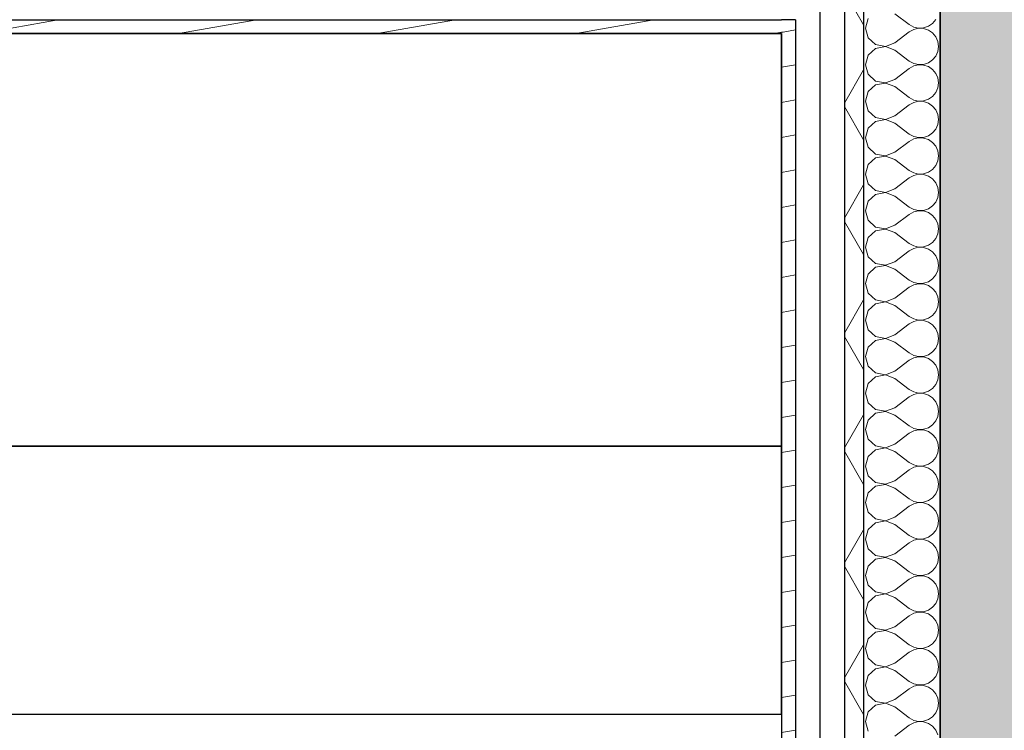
# Model space of a CAD drawing. Header units: millimetres. Extents: x -63554 to 200, y -19084 to 40052.
# Tile 84 of 120: x -45762 to -44477, y 4584 to 5511. Entities that reach past the tile are written whole.
import ezdxf

# ---------------------------------------------------------------- set-up
doc = ezdxf.new("R2010")
doc.units = ezdxf.units.MM
doc.header["$MEASUREMENT"] = 0
doc.linetypes.add('Dotted', pattern=[317.499995, 0, -317.499995])
for name, color, linetype in [('1241_Välisseinad', 7, 'Continuous'), ('New_014_Ruumi netopind', 7, 'Continuous'), ('New_1311_Vaheseinad', 7, 'Continuous'), ('New_1321_Põranda kattetarindid', 7, 'Continuous'), ('New_1327_Ruumide eripinnad', 7, 'Continuous')]:
    doc.layers.add(name, color=color, linetype=linetype)
for name, color, linetype, lineweight in [('1241_Välisseinad_Pen_No__101', 252, 'Continuous', 13), ('1241_Välisseinad_Pen_No__41', 7, 'Continuous', 25), ('New_1311_Vaheseinad_Pen_No__101', 252, 'Continuous', 13), ('New_1311_Vaheseinad_Pen_No__41', 7, 'Continuous', 25), ('New_1321_Põranda kattetarindid_Pen_No__41', 7, 'Continuous', 25), ('New_1327_Ruumide eripinnad_Pen_No__41', 7, 'Continuous', 25)]:
    doc.layers.add(name, color=color, linetype=linetype, lineweight=lineweight)
pattern_1 = [(10, (0, 0), (-7.814168, 44.316348), [])]

# ---------------------------------------------------------------- blocks, each defined once
blk = doc.blocks.new('Slab_165_1', base_point=(-48040, 210))
at = {"layer": 'New_1321_Põranda kattetarindid_Pen_No__41', "color": 7, "linetype": 'Dotted', "lineweight": 25, "flags": 128}
blk.add_lwpolyline([(-48040, 210), (-44560.6, 210), (-44560.6, 5699.8), (-48040, 5699.8)], close=True, dxfattribs=at)
blk = doc.blocks.new('Slab_182_1', base_point=(-47933, 4604.8))
at = {"layer": 'New_1327_Ruumide eripinnad_Pen_No__41', "color": 7, "linetype": 'Continuous', "lineweight": 25, "flags": 128}
blk.add_lwpolyline([(-47933, 4604.8), (-44767.6, 4604.8), (-44767.6, 4954.8), (-47933, 4954.8)], close=True, dxfattribs=at)
blk = doc.blocks.new('Slab_183_1', base_point=(-47933, 4954.8))
at = {"layer": 'New_1327_Ruumide eripinnad_Pen_No__41', "color": 7, "linetype": 'Continuous', "lineweight": 25, "flags": 128}
blk.add_lwpolyline([(-47933, 4954.8), (-44767.6, 4954.8), (-44767.6, 5493), (-47933, 5493)], close=True, dxfattribs=at)
blk = doc.blocks.new('*X810')
at = {"layer": 'New_1311_Vaheseinad_Pen_No__101', "color": 252, "linetype": 'Continuous', "lineweight": 13}
for p, q in [((-44654.6, 5512.5), (-44658.2, 5500)), ((-44620.1, 5519), (-44601, 5504.8)), ((-44658.2, 5500), (-44654.6, 5487.5)), ((-44601, 5504.8), (-44595.3, 5501.6)), ((-44595.3, 5501.6), (-44588.9, 5500.1)), ((-44588.9, 5499.9), (-44595.3, 5498.4)), ((-44588.9, 5500.1), (-44582.3, 5500.4)), ((-44582.3, 5499.6), (-44588.9, 5499.9)), ((-44582.3, 5500.4), (-44576.1, 5502.5)), ((-44576.1, 5497.5), (-44582.3, 5499.6)), ((-44576.1, 5502.5), (-44570.7, 5506.2)), ((-44570.7, 5506.2), (-44566.5, 5511.3)), ((-44654.6, 5487.5), (-44645, 5478.7)), ((-44620.1, 5481), (-44601, 5495.2)), ((-44595.3, 5498.4), (-44601, 5495.2)), ((-44570.7, 5493.8), (-44576.1, 5497.5)), ((-44566.5, 5488.7), (-44570.7, 5493.8)), ((-44563.8, 5482.7), (-44566.5, 5488.7)), ((-44645, 5478.7), (-44632.2, 5476.3)), ((-44632.2, 5476.1), (-44645, 5473.7)), ((-44632.2, 5476.3), (-44620.1, 5481)), ((-44620.1, 5471.4), (-44632.2, 5476.1)), ((-44562.9, 5476.2), (-44563.8, 5482.7)), ((-44563.8, 5469.7), (-44562.9, 5476.2)), ((-44654.6, 5464.9), (-44658.2, 5452.4)), ((-44645, 5473.7), (-44654.6, 5464.9)), ((-44620.1, 5471.4), (-44601, 5457.1)), ((-44570.7, 5458.6), (-44566.5, 5463.7)), ((-44566.5, 5463.7), (-44563.8, 5469.7)), ((-44658.2, 5452.4), (-44654.6, 5439.9)), ((-44601, 5457.1), (-44595.3, 5454)), ((-44595.3, 5450.8), (-44601, 5447.6)), ((-44595.3, 5454), (-44588.9, 5452.5)), ((-44588.9, 5452.3), (-44595.3, 5450.8)), ((-44588.9, 5452.5), (-44582.3, 5452.8)), ((-44582.3, 5452), (-44588.9, 5452.3)), ((-44582.3, 5452.8), (-44576.1, 5454.9)), ((-44576.1, 5449.9), (-44582.3, 5452)), ((-44576.1, 5454.9), (-44570.7, 5458.6)), ((-44570.7, 5446.1), (-44576.1, 5449.9)), ((-44654.6, 5439.9), (-44645, 5431.1)), ((-44620.1, 5433.3), (-44601, 5447.6)), ((-44566.5, 5441.1), (-44570.7, 5446.1)), ((-44563.8, 5435.1), (-44566.5, 5441.1)), ((-44645, 5426.1), (-44654.6, 5417.3)), ((-44645, 5431.1), (-44632.2, 5428.7)), ((-44632.2, 5428.5), (-44645, 5426.1)), ((-44632.2, 5428.7), (-44620.1, 5433.3)), ((-44620.1, 5423.8), (-44632.2, 5428.5)), ((-44620.1, 5423.8), (-44601, 5409.5)), ((-44562.9, 5428.6), (-44563.8, 5435.1)), ((-44563.8, 5422.1), (-44562.9, 5428.6)), ((-44654.6, 5417.3), (-44658.2, 5404.8)), ((-44601, 5409.5), (-44595.3, 5406.3)), ((-44576.1, 5407.3), (-44570.7, 5411)), ((-44570.7, 5411), (-44566.5, 5416.1)), ((-44566.5, 5416.1), (-44563.8, 5422.1)), ((-44658.2, 5404.8), (-44654.6, 5392.2)), ((-44620.1, 5385.7), (-44601, 5400)), ((-44595.3, 5403.2), (-44601, 5400)), ((-44595.3, 5406.3), (-44588.9, 5404.9)), ((-44588.9, 5404.7), (-44595.3, 5403.2)), ((-44588.9, 5404.9), (-44582.3, 5405.2)), ((-44582.3, 5404.3), (-44588.9, 5404.7)), ((-44582.3, 5405.2), (-44576.1, 5407.3)), ((-44576.1, 5402.2), (-44582.3, 5404.3)), ((-44570.7, 5398.5), (-44576.1, 5402.2)), ((-44566.5, 5393.5), (-44570.7, 5398.5)), ((-44654.6, 5392.2), (-44645, 5383.5)), ((-44632.2, 5381), (-44620.1, 5385.7)), ((-44563.8, 5387.5), (-44566.5, 5393.5)), ((-44562.9, 5381), (-44563.8, 5387.5)), ((-44645, 5378.4), (-44654.6, 5369.7)), ((-44645, 5383.5), (-44632.2, 5381)), ((-44632.2, 5380.9), (-44645, 5378.4)), ((-44620.1, 5376.2), (-44632.2, 5380.9)), ((-44620.1, 5376.2), (-44601, 5361.9)), ((-44566.5, 5368.4), (-44563.8, 5374.4)), ((-44563.8, 5374.4), (-44562.9, 5381)), ((-44654.6, 5369.7), (-44658.2, 5357.1)), ((-44601, 5361.9), (-44595.3, 5358.7)), ((-44595.3, 5358.7), (-44588.9, 5357.2)), ((-44582.3, 5357.6), (-44576.1, 5359.7)), ((-44576.1, 5359.7), (-44570.7, 5363.4)), ((-44570.7, 5363.4), (-44566.5, 5368.4)), ((-44658.2, 5357.1), (-44654.6, 5344.6)), ((-44620.1, 5338.1), (-44601, 5352.4)), ((-44595.3, 5355.6), (-44601, 5352.4)), ((-44588.9, 5357), (-44595.3, 5355.6)), ((-44588.9, 5357.2), (-44582.3, 5357.6)), ((-44582.3, 5356.7), (-44588.9, 5357)), ((-44576.1, 5354.6), (-44582.3, 5356.7)), ((-44570.7, 5350.9), (-44576.1, 5354.6)), ((-44566.5, 5345.9), (-44570.7, 5350.9)), ((-44563.8, 5339.8), (-44566.5, 5345.9)), ((-44654.6, 5344.6), (-44645, 5335.8)), ((-44645, 5335.8), (-44632.2, 5333.4)), ((-44632.2, 5333.2), (-44645, 5330.8)), ((-44632.2, 5333.4), (-44620.1, 5338.1)), ((-44620.1, 5328.6), (-44632.2, 5333.2)), ((-44562.9, 5333.3), (-44563.8, 5339.8)), ((-44563.8, 5326.8), (-44562.9, 5333.3)), ((-44654.6, 5322), (-44658.2, 5309.5)), ((-44645, 5330.8), (-44654.6, 5322)), ((-44620.1, 5328.6), (-44601, 5314.3)), ((-44570.7, 5315.8), (-44566.5, 5320.8)), ((-44566.5, 5320.8), (-44563.8, 5326.8)), ((-44658.2, 5309.5), (-44654.6, 5297)), ((-44601, 5314.3), (-44595.3, 5311.1)), ((-44595.3, 5307.9), (-44601, 5304.8)), ((-44595.3, 5311.1), (-44588.9, 5309.6)), ((-44588.9, 5309.4), (-44595.3, 5307.9)), ((-44588.9, 5309.6), (-44582.3, 5309.9)), ((-44582.3, 5309.1), (-44588.9, 5309.4)), ((-44582.3, 5309.9), (-44576.1, 5312)), ((-44576.1, 5307), (-44582.3, 5309.1)), ((-44576.1, 5312), (-44570.7, 5315.8)), ((-44570.7, 5303.3), (-44576.1, 5307)), ((-44654.6, 5297), (-44645, 5288.2)), ((-44620.1, 5290.5), (-44601, 5304.8)), ((-44566.5, 5298.2), (-44570.7, 5303.3)), ((-44563.8, 5292.2), (-44566.5, 5298.2)), ((-44645, 5283.2), (-44654.6, 5274.4)), ((-44645, 5288.2), (-44632.2, 5285.8)), ((-44632.2, 5285.6), (-44645, 5283.2)), ((-44632.2, 5285.8), (-44620.1, 5290.5)), ((-44620.1, 5281), (-44632.2, 5285.6)), ((-44562.9, 5285.7), (-44563.8, 5292.2)), ((-44563.8, 5279.2), (-44562.9, 5285.7)), ((-44654.6, 5274.4), (-44658.2, 5261.9)), ((-44620.1, 5281), (-44601, 5266.7)), ((-44570.7, 5268.1), (-44566.5, 5273.2)), ((-44566.5, 5273.2), (-44563.8, 5279.2)), ((-44658.2, 5261.9), (-44654.6, 5249.4)), ((-44620.1, 5242.9), (-44601, 5257.1)), ((-44601, 5266.7), (-44595.3, 5263.5)), ((-44595.3, 5260.3), (-44601, 5257.1)), ((-44595.3, 5263.5), (-44588.9, 5262)), ((-44588.9, 5261.8), (-44595.3, 5260.3)), ((-44588.9, 5262), (-44582.3, 5262.3)), ((-44582.3, 5261.5), (-44588.9, 5261.8)), ((-44582.3, 5262.3), (-44576.1, 5264.4)), ((-44576.1, 5259.4), (-44582.3, 5261.5)), ((-44576.1, 5264.4), (-44570.7, 5268.1)), ((-44570.7, 5255.7), (-44576.1, 5259.4)), ((-44566.5, 5250.6), (-44570.7, 5255.7)), ((-44654.6, 5249.4), (-44645, 5240.6)), ((-44632.2, 5238.2), (-44620.1, 5242.9)), ((-44563.8, 5244.6), (-44566.5, 5250.6)), ((-44562.9, 5238.1), (-44563.8, 5244.6)), ((-44645, 5235.6), (-44654.6, 5226.8)), ((-44645, 5240.6), (-44632.2, 5238.2)), ((-44632.2, 5238), (-44645, 5235.6)), ((-44620.1, 5233.3), (-44632.2, 5238)), ((-44620.1, 5233.3), (-44601, 5219)), ((-44566.5, 5225.6), (-44563.8, 5231.6)), ((-44563.8, 5231.6), (-44562.9, 5238.1)), ((-44654.6, 5226.8), (-44658.2, 5214.3)), ((-44601, 5219), (-44595.3, 5215.9)), ((-44582.3, 5214.7), (-44576.1, 5216.8)), ((-44576.1, 5216.8), (-44570.7, 5220.5)), ((-44570.7, 5220.5), (-44566.5, 5225.6)), ((-44658.2, 5214.3), (-44654.6, 5201.8)), ((-44620.1, 5195.2), (-44601, 5209.5)), ((-44595.3, 5212.7), (-44601, 5209.5)), ((-44595.3, 5215.9), (-44588.9, 5214.4)), ((-44588.9, 5214.2), (-44595.3, 5212.7)), ((-44588.9, 5214.4), (-44582.3, 5214.7)), ((-44582.3, 5213.9), (-44588.9, 5214.2)), ((-44576.1, 5211.8), (-44582.3, 5213.9)), ((-44570.7, 5208.1), (-44576.1, 5211.8)), ((-44566.5, 5203), (-44570.7, 5208.1)), ((-44654.6, 5201.8), (-44645, 5193)), ((-44645, 5193), (-44632.2, 5190.6)), ((-44632.2, 5190.6), (-44620.1, 5195.2)), ((-44563.8, 5197), (-44566.5, 5203)), ((-44562.9, 5190.5), (-44563.8, 5197)), ((-44654.6, 5179.2), (-44658.2, 5166.7)), ((-44645, 5188), (-44654.6, 5179.2)), ((-44632.2, 5190.4), (-44645, 5188)), ((-44620.1, 5185.7), (-44632.2, 5190.4)), ((-44620.1, 5185.7), (-44601, 5171.4)), ((-44566.5, 5178), (-44563.8, 5184)), ((-44563.8, 5184), (-44562.9, 5190.5)), ((-44658.2, 5166.7), (-44654.6, 5154.1)), ((-44601, 5171.4), (-44595.3, 5168.2)), ((-44595.3, 5168.2), (-44588.9, 5166.8)), ((-44588.9, 5166.6), (-44595.3, 5165.1)), ((-44588.9, 5166.8), (-44582.3, 5167.1)), ((-44582.3, 5166.3), (-44588.9, 5166.6)), ((-44582.3, 5167.1), (-44576.1, 5169.2)), ((-44576.1, 5164.2), (-44582.3, 5166.3)), ((-44576.1, 5169.2), (-44570.7, 5172.9)), ((-44570.7, 5172.9), (-44566.5, 5178)), ((-44654.6, 5154.1), (-44645, 5145.4)), ((-44620.1, 5147.6), (-44601, 5161.9)), ((-44595.3, 5165.1), (-44601, 5161.9)), ((-44570.7, 5160.4), (-44576.1, 5164.2)), ((-44566.5, 5155.4), (-44570.7, 5160.4)), ((-44563.8, 5149.4), (-44566.5, 5155.4)), ((-44645, 5140.3), (-44654.6, 5131.6)), ((-44645, 5145.4), (-44632.2, 5143)), ((-44632.2, 5142.8), (-44645, 5140.3)), ((-44632.2, 5143), (-44620.1, 5147.6)), ((-44620.1, 5138.1), (-44632.2, 5142.8)), ((-44562.9, 5142.9), (-44563.8, 5149.4)), ((-44563.8, 5136.4), (-44562.9, 5142.9)), ((-44654.6, 5131.6), (-44658.2, 5119)), ((-44620.1, 5138.1), (-44601, 5123.8)), ((-44570.7, 5125.3), (-44566.5, 5130.3)), ((-44566.5, 5130.3), (-44563.8, 5136.4)), ((-44658.2, 5119), (-44654.6, 5106.5)), ((-44620.1, 5100), (-44601, 5114.3)), ((-44601, 5123.8), (-44595.3, 5120.6)), ((-44595.3, 5117.5), (-44601, 5114.3)), ((-44595.3, 5120.6), (-44588.9, 5119.1)), ((-44588.9, 5119), (-44595.3, 5117.5)), ((-44588.9, 5119.1), (-44582.3, 5119.5)), ((-44582.3, 5118.6), (-44588.9, 5119)), ((-44582.3, 5119.5), (-44576.1, 5121.6)), ((-44576.1, 5116.5), (-44582.3, 5118.6)), ((-44576.1, 5121.6), (-44570.7, 5125.3)), ((-44570.7, 5112.8), (-44576.1, 5116.5)), ((-44654.6, 5106.5), (-44645, 5097.8)), ((-44566.5, 5107.8), (-44570.7, 5112.8)), ((-44563.8, 5101.7), (-44566.5, 5107.8)), ((-44562.9, 5095.2), (-44563.8, 5101.7)), ((-44645, 5092.7), (-44654.6, 5083.9)), ((-44645, 5097.8), (-44632.2, 5095.3)), ((-44632.2, 5095.1), (-44645, 5092.7)), ((-44632.2, 5095.3), (-44620.1, 5100)), ((-44620.1, 5090.5), (-44632.2, 5095.1)), ((-44620.1, 5090.5), (-44601, 5076.2)), ((-44566.5, 5082.7), (-44563.8, 5088.7)), ((-44563.8, 5088.7), (-44562.9, 5095.2)), ((-44654.6, 5083.9), (-44658.2, 5071.4)), ((-44601, 5076.2), (-44595.3, 5073)), ((-44576.1, 5073.9), (-44570.7, 5077.7)), ((-44570.7, 5077.7), (-44566.5, 5082.7)), ((-44658.2, 5071.4), (-44654.6, 5058.9)), ((-44620.1, 5052.4), (-44601, 5066.7)), ((-44595.3, 5069.8), (-44601, 5066.7)), ((-44595.3, 5073), (-44588.9, 5071.5)), ((-44588.9, 5071.3), (-44595.3, 5069.8)), ((-44588.9, 5071.5), (-44582.3, 5071.8)), ((-44582.3, 5071), (-44588.9, 5071.3)), ((-44582.3, 5071.8), (-44576.1, 5073.9)), ((-44576.1, 5068.9), (-44582.3, 5071)), ((-44570.7, 5065.2), (-44576.1, 5068.9)), ((-44566.5, 5060.1), (-44570.7, 5065.2)), ((-44654.6, 5058.9), (-44645, 5050.1)), ((-44645, 5050.1), (-44632.2, 5047.7)), ((-44632.2, 5047.7), (-44620.1, 5052.4)), ((-44563.8, 5054.1), (-44566.5, 5060.1)), ((-44562.9, 5047.6), (-44563.8, 5054.1)), ((-44645, 5045.1), (-44654.6, 5036.3)), ((-44632.2, 5047.5), (-44645, 5045.1)), ((-44620.1, 5042.9), (-44632.2, 5047.5)), ((-44620.1, 5042.9), (-44601, 5028.6)), ((-44566.5, 5035.1), (-44563.8, 5041.1)), ((-44563.8, 5041.1), (-44562.9, 5047.6)), ((-44654.6, 5036.3), (-44658.2, 5023.8)), ((-44601, 5028.6), (-44595.3, 5025.4)), ((-44595.3, 5025.4), (-44588.9, 5023.9)), ((-44588.9, 5023.9), (-44582.3, 5024.2)), ((-44582.3, 5024.2), (-44576.1, 5026.3)), ((-44576.1, 5026.3), (-44570.7, 5030)), ((-44570.7, 5030), (-44566.5, 5035.1)), ((-44658.2, 5023.8), (-44654.6, 5011.3)), ((-44654.6, 5011.3), (-44645, 5002.5)), ((-44620.1, 5004.8), (-44601, 5019)), ((-44595.3, 5022.2), (-44601, 5019)), ((-44588.9, 5023.7), (-44595.3, 5022.2)), ((-44582.3, 5023.4), (-44588.9, 5023.7)), ((-44576.1, 5021.3), (-44582.3, 5023.4)), ((-44570.7, 5017.6), (-44576.1, 5021.3)), ((-44566.5, 5012.5), (-44570.7, 5017.6)), ((-44563.8, 5006.5), (-44566.5, 5012.5)), ((-44645, 5002.5), (-44632.2, 5000.1)), ((-44632.2, 4999.9), (-44645, 4997.5)), ((-44632.2, 5000.1), (-44620.1, 5004.8)), ((-44620.1, 4995.2), (-44632.2, 4999.9)), ((-44562.9, 5000), (-44563.8, 5006.5)), ((-44563.8, 4993.5), (-44562.9, 5000)), ((-44654.6, 4988.7), (-44658.2, 4976.2)), ((-44645, 4997.5), (-44654.6, 4988.7)), ((-44620.1, 4995.2), (-44601, 4981)), ((-44570.7, 4982.4), (-44566.5, 4987.5)), ((-44566.5, 4987.5), (-44563.8, 4993.5)), ((-44658.2, 4976.2), (-44654.6, 4963.7)), ((-44601, 4981), (-44595.3, 4977.8)), ((-44595.3, 4974.6), (-44601, 4971.4)), ((-44595.3, 4977.8), (-44588.9, 4976.3)), ((-44588.9, 4976.1), (-44595.3, 4974.6)), ((-44588.9, 4976.3), (-44582.3, 4976.6)), ((-44582.3, 4975.8), (-44588.9, 4976.1)), ((-44582.3, 4976.6), (-44576.1, 4978.7)), ((-44576.1, 4973.7), (-44582.3, 4975.8)), ((-44576.1, 4978.7), (-44570.7, 4982.4)), ((-44570.7, 4970), (-44576.1, 4973.7)), ((-44654.6, 4963.7), (-44645, 4954.9)), ((-44620.1, 4957.1), (-44601, 4971.4)), ((-44566.5, 4964.9), (-44570.7, 4970)), ((-44563.8, 4958.9), (-44566.5, 4964.9)), ((-44645, 4949.9), (-44654.6, 4941.1)), ((-44645, 4954.9), (-44632.2, 4952.5)), ((-44632.2, 4952.3), (-44645, 4949.9)), ((-44632.2, 4952.5), (-44620.1, 4957.1)), ((-44620.1, 4947.6), (-44632.2, 4952.3)), ((-44620.1, 4947.6), (-44601, 4933.3)), ((-44562.9, 4952.4), (-44563.8, 4958.9)), ((-44563.8, 4945.9), (-44562.9, 4952.4)), ((-44654.6, 4941.1), (-44658.2, 4928.6)), ((-44576.1, 4931.1), (-44570.7, 4934.8)), ((-44570.7, 4934.8), (-44566.5, 4939.9)), ((-44566.5, 4939.9), (-44563.8, 4945.9)), ((-44658.2, 4928.6), (-44654.6, 4916.1)), ((-44620.1, 4909.5), (-44601, 4923.8)), ((-44601, 4933.3), (-44595.3, 4930.2)), ((-44595.3, 4927), (-44601, 4923.8)), ((-44595.3, 4930.2), (-44588.9, 4928.7)), ((-44588.9, 4928.5), (-44595.3, 4927)), ((-44588.9, 4928.7), (-44582.3, 4929)), ((-44582.3, 4928.2), (-44588.9, 4928.5)), ((-44582.3, 4929), (-44576.1, 4931.1)), ((-44576.1, 4926.1), (-44582.3, 4928.2)), ((-44570.7, 4922.3), (-44576.1, 4926.1)), ((-44566.5, 4917.3), (-44570.7, 4922.3)), ((-44654.6, 4916.1), (-44645, 4907.3)), ((-44632.2, 4904.9), (-44620.1, 4909.5)), ((-44563.8, 4911.3), (-44566.5, 4917.3)), ((-44562.9, 4904.8), (-44563.8, 4911.3)), ((-44645, 4902.2), (-44654.6, 4893.5)), ((-44645, 4907.3), (-44632.2, 4904.9)), ((-44632.2, 4904.7), (-44645, 4902.2)), ((-44620.1, 4900), (-44632.2, 4904.7)), ((-44620.1, 4900), (-44601, 4885.7)), ((-44566.5, 4892.2), (-44563.8, 4898.3)), ((-44563.8, 4898.3), (-44562.9, 4904.8)), ((-44654.6, 4893.5), (-44658.2, 4881)), ((-44601, 4885.7), (-44595.3, 4882.5)), ((-44582.3, 4881.4), (-44576.1, 4883.5)), ((-44576.1, 4883.5), (-44570.7, 4887.2)), ((-44570.7, 4887.2), (-44566.5, 4892.2)), ((-44658.2, 4881), (-44654.6, 4868.4)), ((-44620.1, 4861.9), (-44601, 4876.2)), ((-44595.3, 4879.4), (-44601, 4876.2)), ((-44595.3, 4882.5), (-44588.9, 4881)), ((-44588.9, 4880.9), (-44595.3, 4879.4)), ((-44588.9, 4881), (-44582.3, 4881.4)), ((-44582.3, 4880.5), (-44588.9, 4880.9)), ((-44576.1, 4878.4), (-44582.3, 4880.5)), ((-44570.7, 4874.7), (-44576.1, 4878.4)), ((-44566.5, 4869.7), (-44570.7, 4874.7)), ((-44654.6, 4868.4), (-44645, 4859.7)), ((-44645, 4859.7), (-44632.2, 4857.2)), ((-44632.2, 4857), (-44645, 4854.6)), ((-44632.2, 4857.2), (-44620.1, 4861.9)), ((-44620.1, 4852.4), (-44632.2, 4857)), ((-44563.8, 4863.6), (-44566.5, 4869.7)), ((-44562.9, 4857.1), (-44563.8, 4863.6)), ((-44563.8, 4850.6), (-44562.9, 4857.1)), ((-44654.6, 4845.9), (-44658.2, 4833.3)), ((-44645, 4854.6), (-44654.6, 4845.9)), ((-44620.1, 4852.4), (-44601, 4838.1)), ((-44570.7, 4839.6), (-44566.5, 4844.6)), ((-44566.5, 4844.6), (-44563.8, 4850.6)), ((-44658.2, 4833.3), (-44654.6, 4820.8)), ((-44601, 4838.1), (-44595.3, 4834.9)), ((-44595.3, 4831.8), (-44601, 4828.6)), ((-44595.3, 4834.9), (-44588.9, 4833.4)), ((-44588.9, 4833.2), (-44595.3, 4831.8)), ((-44588.9, 4833.4), (-44582.3, 4833.7)), ((-44582.3, 4832.9), (-44588.9, 4833.2)), ((-44582.3, 4833.7), (-44576.1, 4835.8)), ((-44576.1, 4830.8), (-44582.3, 4832.9)), ((-44576.1, 4835.8), (-44570.7, 4839.6)), ((-44654.6, 4820.8), (-44645, 4812)), ((-44620.1, 4814.3), (-44601, 4828.6)), ((-44570.7, 4827.1), (-44576.1, 4830.8)), ((-44566.5, 4822), (-44570.7, 4827.1)), ((-44563.8, 4816), (-44566.5, 4822)), ((-44645, 4807), (-44654.6, 4798.2)), ((-44645, 4812), (-44632.2, 4809.6)), ((-44632.2, 4809.4), (-44645, 4807)), ((-44632.2, 4809.6), (-44620.1, 4814.3)), ((-44620.1, 4804.8), (-44632.2, 4809.4)), ((-44562.9, 4809.5), (-44563.8, 4816)), ((-44563.8, 4803), (-44562.9, 4809.5)), ((-44654.6, 4798.2), (-44658.2, 4785.7)), ((-44620.1, 4804.8), (-44601, 4790.5)), ((-44570.7, 4791.9), (-44566.5, 4797)), ((-44566.5, 4797), (-44563.8, 4803)), ((-44658.2, 4785.7), (-44654.6, 4773.2)), ((-44620.1, 4766.7), (-44601, 4781)), ((-44601, 4790.5), (-44595.3, 4787.3)), ((-44595.3, 4784.1), (-44601, 4781)), ((-44595.3, 4787.3), (-44588.9, 4785.8)), ((-44588.9, 4785.6), (-44595.3, 4784.1)), ((-44588.9, 4785.8), (-44582.3, 4786.1)), ((-44582.3, 4785.3), (-44588.9, 4785.6)), ((-44582.3, 4786.1), (-44576.1, 4788.2)), ((-44576.1, 4783.2), (-44582.3, 4785.3)), ((-44576.1, 4788.2), (-44570.7, 4791.9)), ((-44570.7, 4779.5), (-44576.1, 4783.2)), ((-44654.6, 4773.2), (-44645, 4764.4)), ((-44566.5, 4774.4), (-44570.7, 4779.5)), ((-44563.8, 4768.4), (-44566.5, 4774.4)), ((-44562.9, 4761.9), (-44563.8, 4768.4)), ((-44645, 4759.4), (-44654.6, 4750.6)), ((-44645, 4764.4), (-44632.2, 4762)), ((-44632.2, 4761.8), (-44645, 4759.4)), ((-44632.2, 4762), (-44620.1, 4766.7)), ((-44620.1, 4757.1), (-44632.2, 4761.8)), ((-44620.1, 4757.1), (-44601, 4742.9)), ((-44566.5, 4749.4), (-44563.8, 4755.4)), ((-44563.8, 4755.4), (-44562.9, 4761.9)), ((-44654.6, 4750.6), (-44658.2, 4738.1)), ((-44601, 4742.9), (-44595.3, 4739.7)), ((-44576.1, 4740.6), (-44570.7, 4744.3)), ((-44570.7, 4744.3), (-44566.5, 4749.4)), ((-44658.2, 4738.1), (-44654.6, 4725.6)), ((-44620.1, 4719), (-44601, 4733.3)), ((-44595.3, 4736.5), (-44601, 4733.3)), ((-44595.3, 4739.7), (-44588.9, 4738.2)), ((-44588.9, 4738), (-44595.3, 4736.5)), ((-44588.9, 4738.2), (-44582.3, 4738.5)), ((-44582.3, 4737.7), (-44588.9, 4738)), ((-44582.3, 4738.5), (-44576.1, 4740.6)), ((-44576.1, 4735.6), (-44582.3, 4737.7)), ((-44570.7, 4731.9), (-44576.1, 4735.6)), ((-44566.5, 4726.8), (-44570.7, 4731.9)), ((-44654.6, 4725.6), (-44645, 4716.8)), ((-44645, 4716.8), (-44632.2, 4714.4)), ((-44632.2, 4714.4), (-44620.1, 4719)), ((-44563.8, 4720.8), (-44566.5, 4726.8)), ((-44562.9, 4714.3), (-44563.8, 4720.8)), ((-44654.6, 4703), (-44658.2, 4690.5)), ((-44645, 4711.8), (-44654.6, 4703)), ((-44632.2, 4714.2), (-44645, 4711.8)), ((-44620.1, 4709.5), (-44632.2, 4714.2)), ((-44620.1, 4709.5), (-44601, 4695.2)), ((-44566.5, 4701.8), (-44563.8, 4707.8)), ((-44563.8, 4707.8), (-44562.9, 4714.3)), ((-44658.2, 4690.5), (-44654.6, 4678)), ((-44601, 4695.2), (-44595.3, 4692.1)), ((-44595.3, 4692.1), (-44588.9, 4690.6)), ((-44588.9, 4690.4), (-44595.3, 4688.9)), ((-44588.9, 4690.6), (-44582.3, 4690.9)), ((-44582.3, 4690.1), (-44588.9, 4690.4)), ((-44582.3, 4690.9), (-44576.1, 4693)), ((-44576.1, 4688), (-44582.3, 4690.1)), ((-44576.1, 4693), (-44570.7, 4696.7)), ((-44570.7, 4696.7), (-44566.5, 4701.8)), ((-44654.6, 4678), (-44645, 4669.2)), ((-44620.1, 4671.4), (-44601, 4685.7)), ((-44595.3, 4688.9), (-44601, 4685.7)), ((-44570.7, 4684.2), (-44576.1, 4688)), ((-44566.5, 4679.2), (-44570.7, 4684.2)), ((-44563.8, 4673.2), (-44566.5, 4679.2)), ((-44645, 4669.2), (-44632.2, 4666.8)), ((-44632.2, 4666.6), (-44645, 4664.2)), ((-44632.2, 4666.8), (-44620.1, 4671.4)), ((-44620.1, 4661.9), (-44632.2, 4666.6)), ((-44562.9, 4666.7), (-44563.8, 4673.2)), ((-44563.8, 4660.2), (-44562.9, 4666.7)), ((-44654.6, 4655.4), (-44658.2, 4642.9)), ((-44645, 4664.2), (-44654.6, 4655.4)), ((-44620.1, 4661.9), (-44601, 4647.6)), ((-44570.7, 4649.1), (-44566.5, 4654.1)), ((-44566.5, 4654.1), (-44563.8, 4660.2)), ((-44658.2, 4642.9), (-44654.6, 4630.3)), ((-44601, 4647.6), (-44595.3, 4644.4)), ((-44595.3, 4641.3), (-44601, 4638.1)), ((-44595.3, 4644.4), (-44588.9, 4643)), ((-44588.9, 4642.8), (-44595.3, 4641.3)), ((-44588.9, 4643), (-44582.3, 4643.3)), ((-44582.3, 4642.4), (-44588.9, 4642.8)), ((-44582.3, 4643.3), (-44576.1, 4645.4)), ((-44576.1, 4640.3), (-44582.3, 4642.4)), ((-44576.1, 4645.4), (-44570.7, 4649.1)), ((-44570.7, 4636.6), (-44576.1, 4640.3)), ((-44654.6, 4630.3), (-44645, 4621.6)), ((-44620.1, 4623.8), (-44601, 4638.1)), ((-44566.5, 4631.6), (-44570.7, 4636.6)), ((-44563.8, 4625.6), (-44566.5, 4631.6)), ((-44645, 4616.5), (-44654.6, 4607.8)), ((-44645, 4621.6), (-44632.2, 4619.1)), ((-44632.2, 4619), (-44645, 4616.5)), ((-44632.2, 4619.1), (-44620.1, 4623.8)), ((-44620.1, 4614.3), (-44632.2, 4619)), ((-44620.1, 4614.3), (-44601, 4600)), ((-44562.9, 4619), (-44563.8, 4625.6)), ((-44563.8, 4612.5), (-44562.9, 4619)), ((-44654.6, 4607.8), (-44658.2, 4595.2)), ((-44601, 4600), (-44595.3, 4596.8)), ((-44576.1, 4597.8), (-44570.7, 4601.5)), ((-44570.7, 4601.5), (-44566.5, 4606.5)), ((-44566.5, 4606.5), (-44563.8, 4612.5)), ((-44658.2, 4595.2), (-44654.6, 4582.7)), ((-44620.1, 4576.2), (-44601, 4590.5)), ((-44595.3, 4593.7), (-44601, 4590.5)), ((-44595.3, 4596.8), (-44588.9, 4595.3)), ((-44588.9, 4595.1), (-44595.3, 4593.7)), ((-44588.9, 4595.3), (-44582.3, 4595.7)), ((-44582.3, 4594.8), (-44588.9, 4595.1)), ((-44582.3, 4595.7), (-44576.1, 4597.8)), ((-44576.1, 4592.7), (-44582.3, 4594.8)), ((-44570.7, 4589), (-44576.1, 4592.7)), ((-44566.5, 4583.9), (-44570.7, 4589)), ((-44563.8, 4577.9), (-44566.5, 4583.9))]:
    blk.add_line(p, q, dxfattribs=at)
blk = doc.blocks.new('Wall_52_1', base_point=(-44767.6, 3946.8))
at = {"layer": 'New_1311_Vaheseinad_Pen_No__101', "linetype": 'Continuous', "lineweight": 13}
h = blk.add_hatch(dxfattribs=at)
h.set_pattern_fill('BATT_INSULATION_0001', color=252, style=0, pattern_type=2)
h.set_pattern_definition([(60, (0, 0), (-64.9519, 37.5), []), (120, (0, 0), (64.9519, 37.5), [])])
h.paths.add_polyline_path([(-44660.6, 3864.8), (-44660.6, 5575), (-44685.6, 5575), (-44685.6, 3864.8)])
h = blk.add_hatch(dxfattribs=at)
h.set_pattern_fill('WOOD_0001', color=252, style=0, pattern_type=2)
h.set_pattern_definition(pattern_1)
h.paths.add_polyline_path([(-44767.6, 5511), (-44767.6, 5493), (-44749.6, 5511)])
h = blk.add_hatch(dxfattribs=at)
h.set_pattern_fill('WOOD_0001', color=252, style=0, pattern_type=2)
h.set_pattern_definition(pattern_1)
h.paths.add_polyline_path([(-44767.6, 5493), (-44749.6, 5493), (-44749.6, 5511)])
h = blk.add_hatch(dxfattribs=at)
h.set_pattern_fill('WOOD_0001', color=252, style=0, pattern_type=2)
h.set_pattern_definition(pattern_1)
h.paths.add_polyline_path([(-44749.6, 3946.8), (-44749.6, 5493), (-44767.6, 5493), (-44767.6, 3946.8)])
at = {"layer": 'New_1311_Vaheseinad_Pen_No__41', "color": 7, "linetype": 'Continuous', "lineweight": 25}
for p, q in [((-44660.6, 5600), (-44660.6, 3864.8)), ((-44685.6, 5575), (-44685.6, 3896.8)), ((-44717.6, 5543), (-44717.6, 3928.8)), ((-44749.6, 5511), (-44767.6, 5511)), ((-44749.6, 5511), (-44749.6, 3946.8))]:
    blk.add_line(p, q, dxfattribs=at)
at = {"layer": 'New_1311_Vaheseinad_Pen_No__41', "color": 7, "linetype": 'Continuous', "lineweight": 25, "flags": 128}
for points in [[(-44560.6, 3839.8), (-44560.6, 5700)], [(-44767.6, 5493), (-44767.6, 3946.8)]]:
    blk.add_lwpolyline(points, dxfattribs=at)
at = {"layer": 'New_1311_Vaheseinad', "color": 7, "lineweight": 25}
blk.add_blockref('*X810', (0, 0), dxfattribs=at)
blk = doc.blocks.new('Wall_53_1', base_point=(-44767.6, 5493))
at = {"layer": 'New_1311_Vaheseinad_Pen_No__101', "linetype": 'Continuous', "lineweight": 13}
h = blk.add_hatch(dxfattribs=at)
h.set_pattern_fill('WOOD_0001', color=252, style=0, pattern_type=2)
h.set_pattern_definition(pattern_1)
h.paths.add_polyline_path([(-44767.6, 5511), (-47933, 5511), (-47933, 5493), (-44767.6, 5493)])
at = {"layer": 'New_1311_Vaheseinad_Pen_No__41', "color": 7, "linetype": 'Continuous', "lineweight": 25}
for p in [(-47933, 5511), (-44749.6, 5511)]:
    blk.add_line(p, (-44767.6, 5511), dxfattribs=at)
at = {"layer": 'New_1311_Vaheseinad_Pen_No__41', "color": 7, "linetype": 'Continuous', "lineweight": 25, "flags": 128}
blk.add_lwpolyline([(-47933, 5493), (-44767.6, 5493)], dxfattribs=at)
blk = doc.blocks.new('Wall_158_1', base_point=(-44560.6, -110))
at = {"layer": '1241_Välisseinad_Pen_No__101', "linetype": 'Continuous', "lineweight": 0, "true_color": 0x4c4c4c}
blk.add_hatch(color=251, dxfattribs=at).paths.add_polyline_path([(-44560.6, 5699.8), (-44560.6, -110), (-44180.6, 210), (-44180.6, 5699.8)])
at = {"layer": '1241_Välisseinad_Pen_No__41', "color": 7, "linetype": 'Continuous', "lineweight": 25, "flags": 128}
blk.add_lwpolyline([(-44560.6, 5699.8), (-44560.6, 3739.8)], dxfattribs=at)

msp = doc.modelspace()

# ---------------------------------------------------------------- linework, layer by layer
at = {"layer": 'New_014_Ruumi netopind', "color": 254, "linetype": 'Continuous', "lineweight": 0, "true_color": 0xfdf2d0, "flags": 128}
msp.add_lwpolyline([(-44767.6, 5493), (-47933, 5493), (-47933, 3946.8), (-44767.6, 3946.8)], close=True, dxfattribs=at)

# ---------------------------------------------------------------- block references
at = {"layer": '1241_Välisseinad', "color": 7, "lineweight": 25}
msp.add_blockref('Wall_158_1', (-44560.6, -110), dxfattribs=at)
at = {"layer": 'New_1311_Vaheseinad', "color": 7, "lineweight": 25}
for name, p in [('Wall_53_1', (-44767.6, 5493)), ('Wall_52_1', (-44767.6, 3946.8))]:
    msp.add_blockref(name, p, dxfattribs=at)
at = {"layer": 'New_1321_Põranda kattetarindid', "color": 7, "linetype": 'Dotted', "lineweight": 25}
msp.add_blockref('Slab_165_1', (-48040, 210), dxfattribs=at)
at = {"layer": 'New_1327_Ruumide eripinnad', "color": 7, "linetype": 'Continuous', "lineweight": 25}
for name, p in [('Slab_183_1', (-47933, 4954.8)), ('Slab_182_1', (-47933, 4604.8))]:
    msp.add_blockref(name, p, dxfattribs=at)

doc.saveas('drawing.dxf')
